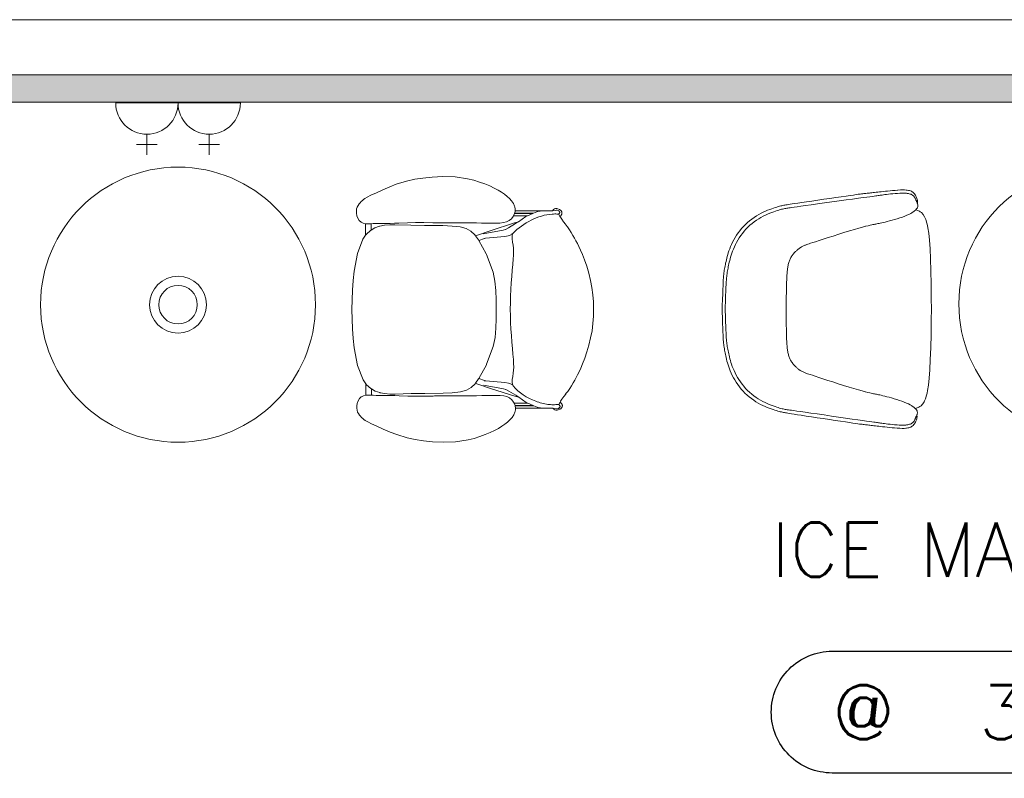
# Model space of a CAD drawing. Header units: millimetres. Extents: x -750 to 57307, y -2234 to 18901.
# Tile 31 of 102: x 10835 to 13565, y 16200 to 18302. Entities that reach past the tile are written whole.
import ezdxf
from ezdxf.enums import TextEntityAlignment as Align

# ---------------------------------------------------------------- set-up
doc = ezdxf.new("R2010")
doc.units = ezdxf.units.MM
doc.header["$MEASUREMENT"] = 0
doc.layers.add('GREY SCALE', color=9, linetype='Continuous', lineweight=0, true_color=0x808080)
doc.layers.add('GREYSCALE', color=9, linetype='Continuous', lineweight=0, true_color=0x808080)
doc.layers.add('PLUMBING-DW-TR-LVL-TAG', color=7, linetype='Continuous')
doc.styles.add('ROMANS-100', font='romans.shx')
doc.styles.get("Standard").update_dxf_attribs({"font": 'arial.ttf'})

# ---------------------------------------------------------------- blocks, each defined once
blk = doc.blocks.new('FLOOR PLAN')
at = {"layer": 'GREYSCALE', "ltscale": 0.25}
h = blk.add_hatch(color=256, dxfattribs=at)
h.dxf.hatch_style = 1
h.paths.add_polyline_path([(6935.6, 18149.4), (21163.6, 18149.4), (21163.6, 18073.2), (6935.6, 18073.2)])
at = {"layer": 'GREYSCALE', "ltscale": 0.2}
blk.add_line((21163.6, 18301.8), (1808.8, 18301.8), dxfattribs=at)
at = {"layer": 'GREYSCALE', "ltscale": 0.25}
for p, q in [((21163.6, 18149.4), (1806, 18149.4)), ((6935.6, 18149.4), (21163.6, 18149.4)), ((8543.7, 18149.4), (21163.6, 18149.4)), ((21163.6, 18073.2), (6935.6, 18073.2))]:
    blk.add_line(p, q, dxfattribs=at)
at = {"layer": 'GREYSCALE'}
for p, q in [((11101.5, 18071), (11274.3, 18071)), ((11274.3, 18071), (11447.1, 18071)), ((11187.9, 17984.6), (11187.9, 17927)), ((11360.7, 17984.6), (11360.7, 17927)), ((11159.1, 17955.8), (11216.7, 17955.8)), ((11331.9, 17955.8), (11389.5, 17955.8)), ((11907.9, 17854.8), (11879.3, 17845.6)), ((11930.8, 17859.8), (11907.9, 17854.8)), ((11953.2, 17863.1), (11930.8, 17859.8)), ((11978.4, 17865.6), (11953.2, 17863.1)), ((12008.8, 17867.4), (11978.4, 17865.6)), ((12042.5, 17866.4), (12008.8, 17867.4)), ((12077.1, 17861), (12042.5, 17866.4)), ((12093.9, 17856.9), (12077.1, 17861)), ((12109.8, 17852), (12093.9, 17856.9)), ((12124.6, 17846.7), (12109.8, 17852)), ((11842.1, 17830.5), (11824.2, 17822.4)), ((11861.1, 17838.5), (11842.1, 17830.5)), ((11879.3, 17845.6), (11861.1, 17838.5)), ((12138.2, 17841), (12124.6, 17846.7)), ((12150.5, 17835.1), (12138.2, 17841)), ((12161.5, 17829.3), (12150.5, 17835.1)), ((12171, 17823.7), (12161.5, 17829.3)), ((12179.4, 17818.1), (12171, 17823.7)), ((11782.2, 17797.7), (11779.1, 17794.5)), ((11785.3, 17800.5), (11782.2, 17797.7)), ((11788.3, 17803.2), (11785.3, 17800.5)), ((11792.5, 17806.2), (11788.3, 17803.2)), ((11799, 17810.1), (11792.5, 17806.2)), ((11809.1, 17815.4), (11799, 17810.1)), ((11824.2, 17822.4), (11809.1, 17815.4)), ((12186.8, 17812.3), (12179.4, 17818.1)), ((12193.4, 17805.9), (12186.8, 17812.3)), ((12193.4, 17805.9), (12199.1, 17799.5)), ((12204, 17792.4), (12199.1, 17799.5)), ((11769.5, 17777.6), (11768.6, 17771.9)), ((11768.6, 17771.9), (11768.8, 17765.6)), ((11771.2, 17782.7), (11769.5, 17777.6)), ((11773.6, 17787.3), (11771.2, 17782.7)), ((11773.6, 17787.3), (11776.2, 17791.1)), ((11776.2, 17791.1), (11779.1, 17794.5)), ((12204, 17792.4), (12207.3, 17784.7)), ((12207.3, 17784.7), (12207.6, 17782.9)), ((12208.5, 17776.8), (12207.6, 17782.9)), ((12207.6, 17766.1), (12208.5, 17772)), ((12208.6, 17776.6), (12208.5, 17776.8)), ((12208.5, 17772), (12208.9, 17774.6)), ((12284.5, 17772.1), (12208.5, 17772)), ((12208.6, 17776.6), (12208.9, 17774.6)), ((12268.6, 17769.6), (12259.4, 17765.5)), ((12271.7, 17770.5), (12268.6, 17769.6)), ((12284.5, 17772.1), (12271.7, 17770.5)), ((12286.5, 17772.4), (12284.5, 17772.1)), ((12289.5, 17772.4), (12286.5, 17772.4)), ((12289.5, 17772.4), (12301.1, 17772.4)), ((12303.9, 17772.4), (12301.1, 17772.4)), ((12311.7, 17772.2), (12303.9, 17772.4)), ((12311.7, 17772.2), (12312.2, 17772.2)), ((12320.4, 17773.4), (12312.2, 17772.2)), ((12312.2, 17772.2), (12312.9, 17773.1)), ((12315.5, 17775.4), (12312.9, 17773.1)), ((12317.9, 17777.4), (12315.5, 17775.4)), ((12320.8, 17778.5), (12317.9, 17777.4)), ((12320.4, 17773.4), (12322.9, 17774.2)), ((12324, 17778.5), (12320.8, 17778.5)), ((12322.9, 17774.2), (12325.6, 17774.2)), ((12326.9, 17777.4), (12324, 17778.5)), ((12325.6, 17774.2), (12328.1, 17773.4)), ((12326.9, 17777.4), (12331.7, 17775.7)), ((12328.1, 17773.4), (12330.1, 17771.9)), ((12330.1, 17771.9), (12331.3, 17770.1)), ((12331.7, 17775.7), (12335.6, 17773.2)), ((11768.8, 17765.6), (11770.3, 17758.7)), ((11770.3, 17758.7), (11773, 17751.8)), ((11773, 17751.8), (11776.8, 17745.6)), ((11776.8, 17745.6), (11781.6, 17740.8)), ((12176.4, 17739.5), (12184.9, 17741.5)), ((12184.9, 17741.5), (12192.4, 17744.9)), ((12192.4, 17744.9), (12198.8, 17750.1)), ((12198.8, 17750.1), (12203.8, 17756.8)), ((12203.8, 17756.8), (12204.4, 17758.2)), ((12204.4, 17758.2), (12207.1, 17764.5)), ((12243.3, 17758.3), (12204.4, 17758.2)), ((12206.9, 17738.8), (12218, 17742)), ((12207.1, 17764.5), (12207.2, 17764.8)), ((12207.2, 17764.8), (12207.4, 17765.4)), ((12207.2, 17764.8), (12258.2, 17764.9)), ((12207.4, 17765.4), (12207.6, 17766.1)), ((12259.4, 17765.5), (12207.4, 17765.4)), ((12218, 17742), (12210.1, 17736.6)), ((12238.6, 17756.1), (12218, 17742)), ((12243.3, 17758.3), (12238.6, 17756.1)), ((12258.2, 17764.9), (12243.3, 17758.3)), ((12259.4, 17765.5), (12258.2, 17764.9)), ((12329.5, 17762.9), (12329.3, 17763.2)), ((12329.5, 17762.9), (12330.1, 17763.4)), ((12331.1, 17760.2), (12329.5, 17762.9)), ((12330.3, 17763.6), (12330.1, 17763.4)), ((12331.4, 17765.4), (12330.3, 17763.6)), ((12332.9, 17756.9), (12331.1, 17760.2)), ((12335.6, 17758.6), (12332.9, 17756.9)), ((12334.1, 17754.8), (12332.9, 17756.9)), ((12337.9, 17748.6), (12334.1, 17754.8)), ((12342.7, 17742.1), (12337.9, 17748.6)), ((12348.1, 17735), (12342.7, 17742.1)), ((11781.6, 17740.8), (11781.9, 17740.6)), ((11781.9, 17740.6), (11787.5, 17737.7)), ((11787.5, 17737.7), (11793.8, 17736.4)), ((11793.8, 17736.4), (11794.2, 17736.4)), ((11794.2, 17736.4), (11794.2, 17736.8)), ((11794.2, 17736.4), (11800.5, 17736.1)), ((11794.2, 17736.4), (11794.3, 17704.3)), ((11807.8, 17717.6), (11796.5, 17707.4)), ((11800.5, 17736.1), (11809.7, 17736.4)), ((11809.7, 17718.7), (11807.8, 17717.6)), ((11809.7, 17736.4), (11809.7, 17736.8)), ((11814.8, 17736.6), (11809.7, 17736.4)), ((11809.7, 17718.7), (11809.7, 17736.4)), ((11820.2, 17724.7), (11809.7, 17718.7)), ((11822.4, 17736.8), (11814.8, 17736.6)), ((11820.2, 17724.7), (11833.2, 17729.2)), ((11822.5, 17736.8), (11822.4, 17736.8)), ((11830.8, 17736.9), (11822.5, 17736.8)), ((11840.2, 17737.1), (11830.8, 17736.9)), ((11833.2, 17729.2), (11833.4, 17729.3)), ((11833.4, 17729.3), (11847, 17732)), ((11850.9, 17737.2), (11840.2, 17737.1)), ((11847, 17732), (11861.1, 17733.1)), ((11862.5, 17737.4), (11850.9, 17737.2)), ((11861.1, 17733.1), (11861.2, 17733.1)), ((11861.2, 17733.1), (11875.5, 17733.2)), ((11874.6, 17737.6), (11862.5, 17737.4)), ((11886.7, 17738), (11874.6, 17737.6)), ((11919.8, 17732.2), (11875.5, 17733.2)), ((11910, 17739.1), (11886.7, 17738)), ((11910, 17739.1), (11932.7, 17739.8)), ((11957.8, 17731.6), (11919.8, 17732.2)), ((11932.7, 17739.8), (11955.7, 17739.5)), ((11955.7, 17739.5), (11980.7, 17739)), ((12008.3, 17731.2), (11957.8, 17731.6)), ((11980.7, 17739), (11984.6, 17739)), ((11980.7, 17739), (11984.6, 17739)), ((11984.6, 17739), (12009.1, 17738.7)), ((12008.3, 17731.2), (12033.8, 17730)), ((12009.1, 17738.7), (12039.6, 17738.6)), ((12033.8, 17730), (12056.2, 17727.4)), ((12039.6, 17738.6), (12070.8, 17738.7)), ((12056.2, 17727.4), (12073.2, 17722.8)), ((12070.8, 17738.7), (12086.2, 17738.7)), ((12073.2, 17722.8), (12086.2, 17715.7)), ((12086.2, 17738.7), (12101.3, 17738.6)), ((12086.2, 17715.7), (12097, 17705.5)), ((12101.3, 17738.6), (12115.9, 17738.3)), ((12139.8, 17717), (12101.5, 17704.1)), ((12115.9, 17738.3), (12130, 17738.1)), ((12120.4, 17708.5), (12176, 17718.9)), ((12130, 17738.1), (12143.2, 17737.9)), ((12139.8, 17717), (12206.9, 17738.8)), ((12143.2, 17737.9), (12155.3, 17737.9)), ((12155.3, 17737.9), (12166.3, 17738.3)), ((12166.3, 17738.3), (12176.4, 17739.5)), ((12176, 17718.9), (12181.9, 17720.5)), ((12181.6, 17720.4), (12181.9, 17720.5)), ((12181.9, 17720.5), (12190.5, 17724.8)), ((12210.1, 17736.6), (12190.5, 17724.8)), ((12349.7, 17732.9), (12348, 17735.1)), ((12349.7, 17732.9), (12348.1, 17735)), ((12353.8, 17727.5), (12349.7, 17732.9)), ((12359.5, 17719.6), (12353.8, 17727.5)), ((12364.5, 17711.9), (12359.5, 17719.6)), ((11786.6, 17693.5), (11771.6, 17654)), ((11794.3, 17704.3), (11786.6, 17693.5)), ((11796.5, 17707.4), (11794.3, 17704.3)), ((12097, 17705.5), (12098.7, 17703.1)), ((12098.7, 17703.1), (12101.5, 17704.1)), ((12098.7, 17703.1), (12107, 17691.8)), ((12107, 17691.8), (12108.1, 17689.8)), ((12108.1, 17689.8), (12123.6, 17695.1)), ((12108.1, 17689.8), (12128.6, 17652.9)), ((12122.8, 17695.8), (12123, 17695.8)), ((12123, 17695.8), (12126.4, 17696.1)), ((12126.6, 17696.1), (12123.6, 17695.1)), ((12123.6, 17695.1), (12126.4, 17696.1)), ((12126.4, 17696.1), (12126.6, 17696.1)), ((12126.6, 17696.1), (12179.8, 17700.8)), ((12179.8, 17700.8), (12189.3, 17702.8)), ((12193, 17703.9), (12189.3, 17702.8)), ((12193, 17703.9), (12201.6, 17708)), ((12200.2, 17703.2), (12201.6, 17708)), ((12200.2, 17694.4), (12200.2, 17703.2)), ((12201.5, 17685.6), (12200.2, 17694.4)), ((12201.6, 17708), (12202, 17709.2)), ((12369, 17704.2), (12364.5, 17711.9)), ((12373.3, 17696.5), (12369, 17704.2)), ((12377.4, 17689), (12373.3, 17696.5)), ((12381.5, 17681.5), (12377.4, 17689)), ((12203.1, 17676.9), (12201.5, 17685.6)), ((12204.1, 17668.4), (12203.1, 17676.9)), ((12204.4, 17659.6), (12204.1, 17668.4)), ((12204.1, 17649.6), (12204.4, 17659.6)), ((12385.7, 17673.2), (12381.5, 17681.5)), ((12390.3, 17663.4), (12385.7, 17673.2)), ((12395.4, 17651.3), (12390.3, 17663.4)), ((11771.6, 17654), (11762.3, 17604.8)), ((12128.6, 17652.9), (12129.2, 17651.3)), ((12129.2, 17651.3), (12147.9, 17602.4)), ((12202.3, 17624.1), (12203.4, 17638.2)), ((12203.4, 17638.2), (12204.1, 17649.6)), ((12401.2, 17636.1), (12395.4, 17651.3)), ((12407.2, 17618.5), (12401.2, 17636.1)), ((12199.4, 17590.5), (12200.9, 17607.8)), ((12200.9, 17607.8), (12202.3, 17623.8)), ((12202.3, 17623.8), (12202.3, 17624.1)), ((12412.9, 17599.3), (12407.2, 17618.5)), ((11759.5, 17578.8), (11757.7, 17552.3)), ((11762.3, 17604.8), (11759.5, 17578.8)), ((12152.8, 17577.4), (12147.9, 17602.4)), ((12198, 17572.4), (12199.4, 17590.5)), ((12417.9, 17579.4), (12412.9, 17599.3)), ((12421.6, 17559.5), (12417.9, 17579.4)), ((11757.7, 17552.3), (11756.7, 17525.5)), ((12155.4, 17551.8), (12152.8, 17577.4)), ((12156.3, 17525.7), (12155.4, 17551.8)), ((12196.2, 17536), (12196.9, 17554.3)), ((12196.9, 17554.3), (12198, 17572.4)), ((12424.3, 17539.6), (12421.6, 17559.5)), ((11756.7, 17525.5), (11756.5, 17498.6)), ((12156.4, 17499.3), (12156.3, 17525.7)), ((12195.6, 17517.5), (12196.2, 17536)), ((12425.9, 17519.7), (12424.3, 17539.6)), ((11756.5, 17498.6), (11756.8, 17471.7)), ((12156.4, 17473), (12156.4, 17499.3)), ((12195.4, 17499.4), (12195.6, 17517.5)), ((12195.6, 17481.3), (12195.4, 17499.4)), ((12426.4, 17499.8), (12425.9, 17519.7)), ((12425.9, 17479.9), (12426.4, 17499.8)), ((11756.8, 17471.7), (11757.9, 17444.9)), ((12155.5, 17446.9), (12156.4, 17473)), ((12195.6, 17481.3), (12196.3, 17462.7)), ((12424.4, 17460), (12425.9, 17479.9)), ((11757.9, 17444.9), (11759.8, 17418.5)), ((12153.1, 17421.2), (12155.5, 17446.9)), ((12197.1, 17444.5), (12196.3, 17462.7)), ((12198.3, 17426.3), (12197.1, 17444.5)), ((12421.9, 17440), (12424.4, 17460)), ((11759.8, 17418.5), (11762.7, 17392.5)), ((12148.3, 17396.2), (12153.1, 17421.2)), ((12199.7, 17408.3), (12198.3, 17426.3)), ((12413.2, 17400.2), (12418.1, 17420.1)), ((12418.1, 17420.1), (12421.9, 17440)), ((11762.7, 17392.5), (11772.1, 17343.3)), ((12129.7, 17347.2), (12148.3, 17396.2)), ((12201.2, 17391), (12199.7, 17408.3)), ((12202.7, 17375), (12201.2, 17391)), ((12407.6, 17381), (12413.2, 17400.2)), ((12202.7, 17374.7), (12202.7, 17375)), ((12203.9, 17360.6), (12202.7, 17374.7)), ((12203.9, 17360.6), (12204.7, 17349.2)), ((12396, 17348.1), (12401.7, 17363.4)), ((12401.7, 17363.4), (12407.6, 17381)), ((11772.1, 17343.3), (11787.2, 17303.9)), ((12129.1, 17345.6), (12108.1, 17307.5)), ((12129.7, 17347.2), (12129.1, 17345.6)), ((12204.6, 17330.3), (12204.9, 17339.2)), ((12204.9, 17339.2), (12204.7, 17349.2)), ((12386.3, 17326.2), (12390.9, 17336)), ((12390.9, 17336), (12396, 17348.1)), ((12107.7, 17306.7), (12098.7, 17294.3)), ((12108.1, 17307.5), (12107.7, 17306.7)), ((12124.3, 17302), (12108.1, 17307.5)), ((12200.8, 17304.4), (12202.1, 17313.2)), ((12202.1, 17313.2), (12203.7, 17321.9)), ((12203.7, 17321.9), (12204.6, 17330.3)), ((12374, 17302.9), (12378, 17310.4)), ((12378, 17310.4), (12382.1, 17318)), ((12382.1, 17318), (12386.3, 17326.2)), ((11787.2, 17303.9), (11795, 17293.1)), ((11795, 17293.1), (11797.2, 17290)), ((11795, 17261), (11795, 17293.1)), ((11797.2, 17290), (11808.6, 17279.9)), ((11808.6, 17279.9), (11810.5, 17278.8)), ((11810.5, 17261), (11810.5, 17278.8)), ((11810.5, 17278.8), (11821, 17272.8)), ((12087, 17282.7), (12074, 17275.5)), ((12097.7, 17292.9), (12087, 17282.7)), ((12098.7, 17294.3), (12097.7, 17292.9)), ((12098.7, 17294.3), (12102.2, 17293)), ((12140.6, 17280.2), (12102.2, 17293)), ((12176.8, 17278.5), (12121.1, 17288.7)), ((12123.4, 17301.4), (12123.7, 17301.4)), ((12127.1, 17301.1), (12123.7, 17301.4)), ((12124.3, 17302), (12127.3, 17301.1)), ((12127.1, 17301.1), (12124.3, 17302)), ((12127.3, 17301.1), (12127.1, 17301.1)), ((12180.5, 17296.6), (12127.3, 17301.1)), ((12207.7, 17258.6), (12140.6, 17280.2)), ((12182.7, 17276.8), (12176.8, 17278.5)), ((12190, 17294.6), (12180.5, 17296.6)), ((12190, 17294.6), (12193.7, 17293.5)), ((12202.8, 17289.3), (12193.7, 17293.5)), ((12200.9, 17295.6), (12200.8, 17304.4)), ((12202.8, 17289.3), (12200.9, 17295.6)), ((12202.8, 17289.3), (12202.8, 17289.2)), ((12203.4, 17287.3), (12202.8, 17289.2)), ((12354.6, 17271.8), (12360.2, 17279.7)), ((12360.2, 17279.7), (12365.2, 17287.5)), ((12365.2, 17287.5), (12369.8, 17295.2)), ((12369.8, 17295.2), (12374, 17302.9)), ((11777.7, 17251.7), (11773.9, 17245.5)), ((11782.4, 17256.5), (11777.7, 17251.7)), ((11782.8, 17256.8), (11782.4, 17256.5)), ((11788.4, 17259.6), (11782.8, 17256.8)), ((11794.6, 17260.9), (11788.4, 17259.6)), ((11795, 17261), (11794.6, 17260.9)), ((11801.4, 17261.3), (11795, 17261)), ((11801.4, 17261.3), (11810.5, 17261)), ((11810.5, 17261), (11815.6, 17260.9)), ((11815.6, 17260.9), (11823.2, 17260.7)), ((11821, 17272.8), (11834, 17268.3)), ((11823.2, 17260.7), (11823.3, 17260.7)), ((11823.3, 17260.7), (11831.6, 17260.6)), ((11831.6, 17260.6), (11841, 17260.5)), ((11834.2, 17268.2), (11834, 17268.3)), ((11834.2, 17268.2), (11847.8, 17265.6)), ((11841, 17260.5), (11851.7, 17260.4)), ((11861.9, 17264.5), (11847.8, 17265.6)), ((11851.7, 17260.4), (11863.3, 17260.2)), ((11862, 17264.5), (11861.9, 17264.5)), ((11876.3, 17264.4), (11862, 17264.5)), ((11863.3, 17260.2), (11875.4, 17260.1)), ((11875.4, 17260.1), (11887.6, 17259.7)), ((11876.3, 17264.4), (11920.6, 17265.6)), ((11887.6, 17259.7), (11910.9, 17258.7)), ((11910.9, 17258.7), (11933.5, 17258.1)), ((11920.6, 17265.6), (11958.6, 17266.3)), ((11956.5, 17258.4), (11933.5, 17258.1)), ((11981.5, 17259), (11956.5, 17258.4)), ((12009.1, 17266.9), (11958.6, 17266.3)), ((11985.4, 17259.1), (11981.5, 17259)), ((11985.4, 17259.1), (11981.5, 17259)), ((12009.9, 17259.4), (11985.4, 17259.1)), ((12034.6, 17268.2), (12009.1, 17266.9)), ((12040.4, 17259.6), (12009.9, 17259.4)), ((12057, 17270.9), (12034.6, 17268.2)), ((12071.6, 17259.6), (12040.4, 17259.6)), ((12074, 17275.5), (12057, 17270.9)), ((12087, 17259.7), (12071.6, 17259.6)), ((12102.1, 17259.8), (12087, 17259.7)), ((12116.8, 17260.1), (12102.1, 17259.8)), ((12130.8, 17260.5), (12116.8, 17260.1)), ((12144, 17260.7), (12130.8, 17260.5)), ((12156.2, 17260.7), (12144, 17260.7)), ((12167.1, 17260.3), (12156.2, 17260.7)), ((12167.1, 17260.3), (12177.2, 17259.2)), ((12185.8, 17257.3), (12177.2, 17259.2)), ((12182.7, 17276.8), (12182.3, 17277)), ((12191.3, 17272.6), (12182.7, 17276.8)), ((12193.3, 17253.9), (12185.8, 17257.3)), ((12191.3, 17272.6), (12210.9, 17260.9)), ((12199.7, 17248.6), (12193.3, 17253.9)), ((12218.9, 17255.5), (12207.7, 17258.6)), ((12210.9, 17260.9), (12218.9, 17255.5)), ((12218.9, 17255.5), (12239.4, 17241.4)), ((12334.9, 17244.5), (12338.7, 17250.6)), ((12338.7, 17250.6), (12343.5, 17257.2)), ((12343.5, 17257.2), (12348.9, 17264.3)), ((12348.8, 17264.2), (12350.5, 17266.4)), ((12348.9, 17264.3), (12350.5, 17266.4)), ((12350.5, 17266.4), (12354.6, 17271.8)), ((11769.7, 17231.7), (11769.6, 17225.4)), ((11769.6, 17225.4), (11770.5, 17219.7)), ((11771.2, 17238.6), (11769.7, 17231.7)), ((11773.9, 17245.5), (11771.2, 17238.6)), ((12204.7, 17242), (12199.7, 17248.6)), ((12205.9, 17239.2), (12204.7, 17242)), ((12244.2, 17239.3), (12205.9, 17239.2)), ((12208, 17234.3), (12205.9, 17239.2)), ((12208.5, 17232.7), (12208, 17234.3)), ((12259.1, 17232.7), (12208.5, 17232.6)), ((12208.5, 17232.6), (12208.5, 17232.7)), ((12208.6, 17232.1), (12208.5, 17232.6)), ((12208.6, 17232.1), (12260.3, 17232.2)), ((12209.6, 17225.5), (12208.6, 17232.1)), ((12209.8, 17224.3), (12209.5, 17222.2)), ((12209.6, 17225.5), (12285.5, 17225.6)), ((12209.8, 17224.3), (12209.6, 17225.5)), ((12239.4, 17241.4), (12244.2, 17239.3)), ((12244.2, 17239.3), (12259.1, 17232.7)), ((12259.1, 17232.7), (12260.3, 17232.2)), ((12260.3, 17232.2), (12269.5, 17228.1)), ((12269.5, 17228.1), (12272.6, 17227.2)), ((12272.6, 17227.2), (12285.5, 17225.6)), ((12285.5, 17225.6), (12287.4, 17225.4)), ((12287.4, 17225.4), (12290.5, 17225.4)), ((12290.5, 17225.4), (12302.1, 17225.4)), ((12299.9, 17235.7), (12299.9, 17235.6)), ((12302.1, 17225.4), (12304.9, 17225.4)), ((12304.9, 17225.4), (12312.7, 17225.6)), ((12312.7, 17225.6), (12313.2, 17225.6)), ((12313.8, 17224.7), (12313.2, 17225.6)), ((12323.9, 17223.7), (12313.2, 17225.6)), ((12313.8, 17224.7), (12316.5, 17222.5)), ((12326.5, 17223.7), (12323.9, 17223.7)), ((12329, 17224.5), (12326.5, 17223.7)), ((12331, 17226), (12329, 17224.5)), ((12329.9, 17235.4), (12329.8, 17235.4)), ((12329.9, 17235.4), (12332, 17239)), ((12331, 17234.5), (12329.9, 17235.4)), ((12331, 17234.5), (12331.2, 17234.3)), ((12332.6, 17228.3), (12331, 17226)), ((12331.2, 17234.3), (12332.9, 17231.7)), ((12332, 17239), (12333.2, 17241.4)), ((12332.6, 17228.3), (12332.9, 17228.8)), ((12333.2, 17231.3), (12332.9, 17231.7)), ((12333.2, 17229.3), (12332.9, 17228.8)), ((12333.2, 17241.4), (12334.9, 17244.5)), ((12333.4, 17230.8), (12333.2, 17231.3)), ((12333.2, 17229.3), (12333.4, 17229.7)), ((12333.4, 17230.3), (12333.4, 17230.8)), ((12333.4, 17229.7), (12333.4, 17230.3)), ((11770.5, 17219.7), (11772.2, 17214.6)), ((11774.6, 17210.1), (11772.2, 17214.6)), ((11777.2, 17206.2), (11774.6, 17210.1)), ((11780.1, 17202.8), (11777.2, 17206.2)), ((11783.3, 17199.7), (11780.1, 17202.8)), ((11783.3, 17199.7), (11786.4, 17196.9)), ((11786.4, 17196.9), (11789.4, 17194.2)), ((12194.4, 17192.8), (12200.2, 17199.3)), ((12200.2, 17199.3), (12205, 17206.4)), ((12208.3, 17214.1), (12205, 17206.4)), ((12208.6, 17215.9), (12208.3, 17214.1)), ((12208.6, 17215.9), (12209.5, 17222)), ((12209.5, 17222.2), (12209.5, 17222)), ((12316.5, 17222.5), (12318.9, 17220.5)), ((12318.9, 17220.5), (12321.8, 17219.4)), ((12321.8, 17219.4), (12324.9, 17219.4)), ((12324.9, 17219.4), (12327.9, 17220.5)), ((12332.6, 17222.2), (12327.9, 17220.5)), ((11789.4, 17194.2), (11793.5, 17191.2)), ((11793.5, 17191.2), (11800.1, 17187.3)), ((11800.1, 17187.3), (11810.2, 17182.1)), ((11810.2, 17182.1), (11825.3, 17175)), ((11825.3, 17175), (11843.3, 17167.1)), ((12151.7, 17163.5), (12162.6, 17169.4)), ((12162.6, 17169.4), (12172.2, 17175)), ((12172.2, 17175), (12180.5, 17180.6)), ((12180.5, 17180.6), (12187.9, 17186.5)), ((12187.9, 17186.5), (12194.4, 17192.8)), ((11843.3, 17167.1), (11862.3, 17159.1)), ((11862.3, 17159.1), (11880.5, 17152.1)), ((11880.5, 17152.1), (11909.1, 17142.9)), ((11909.1, 17142.9), (11932.1, 17138)), ((12078.4, 17137.4), (12095.1, 17141.5)), ((12095.1, 17141.5), (12111, 17146.4)), ((12111, 17146.4), (12125.8, 17151.9)), ((12125.8, 17151.9), (12139.4, 17157.6)), ((12139.4, 17157.6), (12151.7, 17163.5)), ((11932.1, 17138), (11954.4, 17134.8)), ((11954.4, 17134.8), (11979.6, 17132.4)), ((11979.6, 17132.4), (12010, 17130.8)), ((12010, 17130.8), (12043.8, 17131.8)), ((12043.8, 17131.8), (12078.4, 17137.4))]:
    blk.add_line(p, q, dxfattribs=at)
for points in [[(13322.1, 17205.9), (13322.5, 17204.8), (13322.9, 17203.3), (13323.1, 17201.2), (13322.8, 17198.6), (13322.2, 17195.8), (13321.3, 17192.8), (13320, 17189.7), (13318.5, 17186.6), (13316.8, 17183.7), (13315.9, 17182.3), (13314, 17179.7), (13312, 17177.4), (13309.8, 17175.6), (13307.8, 17174.4), (13305.6, 17173), (13303.2, 17172), (13300.2, 17171.1), (13297.7, 17170.5), (13293.9, 17169.9), (13291.5, 17169.7), (13286.8, 17169.4), (13281.4, 17169.3), (13275.2, 17169.5), (13268.5, 17169.9), (13267.4, 17170), (13260.6, 17170.5), (13253.6, 17171.2), (13246.6, 17171.9), (13239.8, 17172.6), (13233.5, 17173.3), (13227.6, 17174), (13222.1, 17174.6), (13217, 17175.2), (13212.2, 17175.7), (13207.7, 17176.2), (13203.6, 17176.7), (13199.6, 17177.2), (13195.9, 17177.6), (13192.5, 17178), (13189.2, 17178.4), (13186, 17178.7), (13182.9, 17179.1), (13179.8, 17179.4), (13176.8, 17179.7), (13173.8, 17180.1), (13170.7, 17180.5), (13167.3, 17180.9), (13163.3, 17181.4), (13158.4, 17182.1), (13152.4, 17182.9), (13144.9, 17184), (13135.7, 17185.3), (13124.5, 17187), (13111.1, 17189), (13096, 17191.2), (13079.8, 17193.7), (13063.1, 17196.2), (13046.3, 17198.8), (13030.2, 17201.2), (13015.3, 17203.5), (13002.1, 17205.5), (12991.2, 17207.2), (12982.3, 17208.6), (12975.2, 17209.7), (12969.5, 17210.6), (12965, 17211.3), (12961.3, 17211.9), (12958.2, 17212.5), (12955.4, 17213), (12952.6, 17213.5), (12949.8, 17214.1), (12946.9, 17214.7), (12943.7, 17215.4), (12940.4, 17216.2), (12936.8, 17217.2), (12932.9, 17218.4), (12928.6, 17219.7), (12923.8, 17221.2), (12918.7, 17223), (12913.2, 17225), (12907.5, 17227.3), (12901.5, 17229.8), (12895.4, 17232.7), (12889.1, 17235.9), (12882.8, 17239.3), (12876.4, 17243.2), (12870.1, 17247.4), (12863.9, 17251.8), (12857.7, 17256.6), (12851.8, 17261.7), (12846, 17267), (12840.5, 17272.6), (12835.2, 17278.4), (12830.3, 17284.5), (12825.8, 17290.7), (12821.5, 17297), (12817.6, 17303.4), (12814.1, 17309.8), (12810.8, 17316.2), (12807.8, 17322.5), (12805.2, 17328.6), (12802.9, 17334.4), (12800.8, 17340.1), (12799, 17345.6), (12797.5, 17350.9), (12796.1, 17355.9), (12794.9, 17360.8), (12793.8, 17365.5), (12792.8, 17370), (12791.8, 17374.3), (12791, 17378.4), (12790.2, 17382.4), (12789.5, 17386.3), (12788.8, 17390.1), (12788.2, 17394), (12787.6, 17397.8), (12787.1, 17401.7), (12786.7, 17405.6), (12786.3, 17409.9), (12785.9, 17414.8), (12785.5, 17420.8), (12785.2, 17427.9), (12784.8, 17436.6), (12784.3, 17447.2), (12783.9, 17459.8), (12783.4, 17474.9), (12782.8, 17492.2), (12782.6, 17500.9), (12782.9, 17509.6), (12783.5, 17526.8), (12784.1, 17541.9), (12784.6, 17554.6), (12785.1, 17565.1), (12785.5, 17573.8), (12785.9, 17581), (12786.3, 17586.9), (12786.7, 17591.8), (12787.1, 17596.1), (12787.6, 17600.1), (12788.1, 17603.9), (12788.7, 17607.8), (12789.3, 17611.6), (12790, 17615.4), (12790.8, 17619.3), (12791.6, 17623.3), (12792.4, 17627.4), (12793.4, 17631.7), (12794.4, 17636.2), (12795.5, 17640.9), (12796.8, 17645.7), (12798.2, 17650.8), (12799.8, 17656.1), (12801.6, 17661.5), (12803.7, 17667.2), (12806, 17673.1), (12808.7, 17679.2), (12811.7, 17685.4), (12815, 17691.8), (12818.6, 17698.1), (12822.5, 17704.5), (12826.8, 17710.8), (12831.4, 17717), (12836.3, 17723.1), (12841.5, 17728.9), (12847.1, 17734.4), (12852.9, 17739.7), (12858.9, 17744.8), (12865, 17749.5), (12871.3, 17754), (12877.6, 17758.1), (12884, 17761.9), (12890.4, 17765.4), (12896.6, 17768.5), (12902.8, 17771.3), (12908.8, 17773.9), (12914.5, 17776.1), (12920, 17778.1), (12925.1, 17779.9), (12929.9, 17781.4), (12934.2, 17782.7), (12938.1, 17783.8), (12941.8, 17784.7), (12945.1, 17785.6), (12948.2, 17786.3), (12951.2, 17786.9), (12954, 17787.4), (12956.8, 17787.9), (12959.6, 17788.4), (12962.7, 17789), (12966.3, 17789.6), (12970.9, 17790.3), (12976.5, 17791.1), (12983.7, 17792.2), (12992.6, 17793.5), (13003.5, 17795.2), (13016.7, 17797.1), (13031.6, 17799.3), (13047.8, 17801.7), (13064.5, 17804.2), (13081.3, 17806.6), (13097.5, 17809), (13112.6, 17811.2), (13126, 17813.2), (13137.2, 17814.8), (13146.4, 17816), (13153.9, 17817.1), (13159.9, 17817.9), (13164.8, 17818.5), (13168.8, 17819), (13172.2, 17819.4), (13175.3, 17819.8), (13178.4, 17820.1), (13181.4, 17820.5), (13184.4, 17820.8), (13187.5, 17821.1), (13190.7, 17821.5), (13194, 17821.8), (13197.5, 17822.2), (13201.2, 17822.6), (13205.1, 17823), (13209.3, 17823.5), (13213.8, 17824), (13218.5, 17824.5), (13223.7, 17825), (13229.2, 17825.6), (13235.1, 17826.3), (13241.4, 17826.9), (13248.1, 17827.6), (13255.1, 17828.3), (13262.1, 17828.9), (13269, 17829.4), (13270.1, 17829.5), (13276.8, 17829.9), (13282.9, 17830.1), (13288.4, 17830), (13293, 17829.7), (13295.4, 17829.5), (13299.3, 17828.8), (13301.8, 17828.2), (13304.7, 17827.2), (13307.1, 17826.3), (13309.4, 17824.9), (13311.4, 17823.7), (13313.5, 17821.9), (13315.5, 17819.6), (13317.4, 17816.9), (13318.3, 17815.5), (13320, 17812.6), (13321.5, 17809.5), (13322.7, 17806.4), (13323.7, 17803.4), (13324.3, 17800.5), (13324.5, 17798), (13324.3, 17795.9), (13323.9, 17794.3), (13323.5, 17793.3)], [(12331.4, 17765.4), (12331.6, 17765.6), (12331.8, 17765.9), (12331.9, 17766.1), (12332, 17766.2), (12332.1, 17766.3), (12332.2, 17766.4), (12332.2, 17766.5), (12332.2, 17766.6), (12332.3, 17766.7), (12332.3, 17766.7), (12332.3, 17766.8), (12332.3, 17766.9), (12332.4, 17766.9), (12332.4, 17767), (12332.4, 17767.1), (12332.4, 17767.1), (12332.4, 17767.2), (12332.4, 17767.2), (12332.4, 17767.3), (12332.4, 17767.4), (12332.5, 17767.4), (12332.5, 17767.5), (12332.5, 17767.6), (12332.5, 17767.6), (12332.5, 17767.7), (12332.5, 17767.8), (12332.5, 17767.8), (12332.4, 17767.9), (12332.4, 17768), (12332.4, 17768), (12332.4, 17768.1), (12332.4, 17768.2), (12332.4, 17768.2), (12332.4, 17768.3), (12332.4, 17768.3), (12332.3, 17768.4), (12332.3, 17768.5), (12332.3, 17768.5), (12332.3, 17768.6), (12332.2, 17768.7), (12332.2, 17768.7), (12332.1, 17768.8), (12332.1, 17768.9), (12332, 17769.1), (12331.9, 17769.2), (12331.7, 17769.5), (12331.6, 17769.7), (12331.3, 17770.1)], [(12335.6, 17773.2), (12336.5, 17772), (12337.2, 17770.9), (12337.7, 17769.9), (12338.1, 17769), (12338.4, 17768.2), (12338.5, 17767.4), (12338.6, 17766.6), (12338.6, 17765.9), (12338.6, 17765.2), (12338.5, 17764.4), (12338.4, 17763.7), (12338.1, 17762.8), (12337.7, 17761.9), (12337.2, 17760.9), (12336.5, 17759.8), (12335.6, 17758.6)], [(13319.2, 17774.7), (13322.1, 17774.1), (13322.5, 17774), (13329.5, 17771.2), (13331.7, 17769.7), (13335.2, 17767.2), (13339.5, 17762.3), (13339.9, 17761.9), (13343.8, 17755.9), (13344.7, 17753.8), (13347.5, 17747.8), (13350.5, 17738.1), (13351.9, 17731.9), (13353.3, 17725.3), (13355.6, 17709.8), (13357.5, 17690.7), (13359.1, 17667.3), (13360.4, 17639.3), (13361.4, 17606.1), (13362, 17569), (13362.5, 17529.2), (13362.7, 17499.5), (13362.4, 17469.8), (13361.7, 17430), (13360.8, 17392.9), (13359.7, 17359.7), (13358.3, 17331.7), (13356.6, 17308.4), (13354.6, 17289.2), (13352.2, 17273.8), (13350.8, 17267.2), (13349.4, 17261), (13346.3, 17251.2), (13343.5, 17245.3), (13342.5, 17243.2), (13338.6, 17237.2), (13338.3, 17236.8), (13333.9, 17231.9), (13330.4, 17229.5), (13328.2, 17227.9), (13321.2, 17225.2), (13320.8, 17225.1), (13317.9, 17224.5)], [(12333.2, 17241.4), (12334.4, 17240.6), (12335.4, 17239.9), (12336.2, 17239.2), (12336.9, 17238.5), (12337.4, 17237.9), (12337.9, 17237.2), (12338.3, 17236.6), (12338.6, 17236.1), (12338.9, 17235.5), (12339.1, 17235), (12339.3, 17234.5), (12339.5, 17234), (12339.6, 17233.5), (12339.7, 17233), (12339.7, 17232.5), (12339.7, 17232), (12339.7, 17231.5), (12339.7, 17231), (12339.6, 17230.5), (12339.5, 17230), (12339.3, 17229.5), (12339.1, 17229), (12338.9, 17228.5), (12338.6, 17227.9), (12338.3, 17227.4), (12337.9, 17226.8), (12337.4, 17226.1), (12336.8, 17225.4), (12336, 17224.7), (12335.1, 17223.9), (12334, 17223.1), (12332.6, 17222.2)]]:
    blk.add_lwpolyline(points, dxfattribs=at)
blk.add_lwpolyline([(13282.9, 17821.1), (13281.2, 17821.1), (13275.3, 17820.9), (13268.9, 17820.5), (13262.3, 17820), (13255.8, 17819.4), (13249.5, 17818.8), (13243.7, 17818.1), (13238.6, 17817.6), (13234.1, 17817), (13230.2, 17816.5), (13226.7, 17816), (13223.5, 17815.6), (13220.5, 17815.2), (13217.6, 17814.8), (13214.8, 17814.4), (13211.9, 17814), (13208.5, 17813.6), (13204.4, 17813), (13199.2, 17812.3), (13192.5, 17811.4), (13184, 17810.3), (13173.4, 17808.8), (13160.3, 17807), (13144.4, 17804.8), (13126.4, 17802.3), (13107, 17799.6), (13086.9, 17796.8), (13066.8, 17794), (13047.4, 17791.3), (13029.6, 17788.8), (13013.8, 17786.6), (13001, 17784.9), (12990.7, 17783.5), (12982.6, 17782.3), (12976.2, 17781.5), (12971.3, 17780.8), (12967.5, 17780.3), (12964.4, 17779.8), (12961.7, 17779.4), (12958.9, 17778.9), (12956.2, 17778.4), (12953.3, 17777.8), (12950.2, 17777.1), (12946.9, 17776.4), (12943.4, 17775.4), (12939.5, 17774.3), (12935.3, 17773), (12930.6, 17771.5), (12925.6, 17769.8), (12920.2, 17767.8), (12914.6, 17765.6), (12908.7, 17763.1), (12902.7, 17760.3), (12896.5, 17757.3), (12890.3, 17753.8), (12884.1, 17750.1), (12877.9, 17746), (12871.7, 17741.6), (12865.7, 17736.9), (12859.8, 17732), (12854.1, 17726.7), (12848.7, 17721.2), (12843.5, 17715.5), (12838.7, 17709.6), (12834.2, 17703.4), (12830, 17697.2), (12826.2, 17690.9), (12822.6, 17684.6), (12819.4, 17678.4), (12816.5, 17672.2), (12813.9, 17666.2), (12811.6, 17660.4), (12809.5, 17654.8), (12807.7, 17649.4), (12806.2, 17644.2), (12804.8, 17639.2), (12803.6, 17634.4), (12802.5, 17629.8), (12801.5, 17625.4), (12800.6, 17621.2), (12799.7, 17617.1), (12798.9, 17613.2), (12798.2, 17609.3), (12797.5, 17605.5), (12796.9, 17601.8), (12796.3, 17598), (12795.8, 17594.2), (12795.4, 17590.3), (12794.9, 17586.1), (12794.5, 17581.2), (12794.1, 17575.4), (12793.7, 17568.3), (12793.3, 17559.7), (12792.9, 17549.4), (12792.4, 17536.9), (12791.8, 17522), (12791.2, 17505), (12791, 17500.9), (12791.1, 17496.7), (12791.7, 17479.7), (12792.2, 17464.8), (12792.6, 17452.3), (12793, 17442), (12793.4, 17433.4), (12793.8, 17426.3), (12794.2, 17420.5), (12794.5, 17415.6), (12794.9, 17411.4), (12795.4, 17407.5), (12795.9, 17403.7), (12796.4, 17399.9), (12797, 17396.1), (12797.7, 17392.3), (12798.4, 17388.5), (12799.1, 17384.6), (12800, 17380.5), (12800.9, 17376.3), (12801.9, 17371.8), (12802.9, 17367.2), (12804.1, 17362.4), (12805.5, 17357.4), (12807, 17352.2), (12808.8, 17346.8), (12810.8, 17341.2), (12813.1, 17335.4), (12815.7, 17329.4), (12818.6, 17323.2), (12821.8, 17316.9), (12825.3, 17310.6), (12829.1, 17304.3), (12833.3, 17298.1), (12837.7, 17291.9), (12842.5, 17285.9), (12847.6, 17280.2), (12853.1, 17274.7), (12858.7, 17269.4), (12864.6, 17264.4), (12870.6, 17259.7), (12876.7, 17255.3), (12882.9, 17251.2), (12889.1, 17247.4), (12895.3, 17243.9), (12901.5, 17240.8), (12907.5, 17238), (12913.3, 17235.5), (12919, 17233.2), (12924.3, 17231.3), (12929.4, 17229.5), (12934, 17228), (12938.2, 17226.7), (12942.1, 17225.6), (12945.6, 17224.6), (12948.9, 17223.8), (12951.9, 17223.1), (12954.8, 17222.5), (12957.6, 17222), (12960.3, 17221.5), (12963.1, 17221.1), (12966.2, 17220.6), (12970, 17220), (12974.9, 17219.3), (12981.2, 17218.5), (12989.4, 17217.3), (12999.7, 17215.8), (13012.5, 17214), (13028.2, 17211.8), (13046.1, 17209.2), (13065.4, 17206.4), (13085.4, 17203.5), (13105.5, 17200.6), (13125, 17197.8), (13143, 17195.2), (13158.9, 17192.9), (13172, 17191.1), (13182.6, 17189.6), (13191, 17188.4), (13197.7, 17187.5), (13202.9, 17186.7), (13207, 17186.2), (13210.4, 17185.7), (13213.3, 17185.3), (13216.1, 17184.9), (13219, 17184.5), (13222, 17184.1), (13225.1, 17183.6), (13228.7, 17183.1), (13232.6, 17182.6), (13237.1, 17182), (13242.2, 17181.4), (13248, 17180.7), (13254.3, 17180.1), (13260.8, 17179.4), (13267.4, 17178.9), (13273.7, 17178.5), (13279.7, 17178.3), (13281.4, 17178.3), (13287, 17178.3), (13291.8, 17178.6), (13293.9, 17178.8), (13297.8, 17179.5), (13299.8, 17179.9), (13302.3, 17180.6), (13304.8, 17181.4), (13306.4, 17182.1), (13308.7, 17183.4), (13310.1, 17184.3), (13311.4, 17185.4), (13312.4, 17186.6), (13313.8, 17188.2), (13314.7, 17189.4), (13315.5, 17190.8), (13316.2, 17192.1), (13316.9, 17193.5), (13317.4, 17194.9), (13318, 17196.2), (13318.5, 17197.4), (13319, 17198.6), (13319.5, 17199.8), (13320, 17201), (13320.5, 17202.2), (13321, 17203.3), (13321.5, 17204.5), (13322, 17205.7), (13322.5, 17206.9), (13322.9, 17208.1), (13323.5, 17209.9), (13323.8, 17211.1), (13324, 17212.3), (13324, 17213.4), (13323.7, 17215.4), (13323.6, 17216.4), (13323.1, 17217.3), (13322.9, 17217.9), (13322.6, 17218.6), (13322.1, 17219.5), (13320.5, 17221.8), (13318.3, 17224.1), (13317.6, 17224.8), (13314.9, 17227.2), (13311.6, 17229.6), (13309.4, 17231.1), (13308.4, 17231.7), (13307.7, 17232.1), (13307.1, 17232.5), (13304, 17234.3), (13299.1, 17236.9), (13293.6, 17239.4), (13287.5, 17242), (13281, 17244.5), (13274, 17246.9), (13266.8, 17249.2), (13259.6, 17251.4), (13252.4, 17253.5), (13245.6, 17255.4), (13239.1, 17257.1), (13233.3, 17258.6), (13228.2, 17259.8), (13223.7, 17260.9), (13219.8, 17261.8), (13216.4, 17262.5), (13213.3, 17263.1), (13210.5, 17263.7), (13210.1, 17263.7), (13207.7, 17264.2), (13205.2, 17264.7), (13202.5, 17265.1), (13199.6, 17265.7), (13196.1, 17266.5), (13191.8, 17267.5), (13186.3, 17268.8), (13180.3, 17270.4), (13179.4, 17270.6), (13170.9, 17273), (13160.4, 17276), (13148.1, 17279.6), (13134.5, 17283.7), (13119.4, 17288.4), (13104.7, 17293.1), (13089.4, 17298), (13075.7, 17302.4), (13062.2, 17306.8), (13050.3, 17310.7), (13040.6, 17313.9), (13032.8, 17316.4), (13026.7, 17318.4), (13023, 17319.6), (13019.5, 17320.8), (13016.7, 17321.8), (13014.5, 17322.6), (13012.5, 17323.3), (13010.7, 17324.1), (13008.8, 17324.9), (13007.1, 17325.7), (13005.4, 17326.5), (13003.8, 17327.4), (13002.2, 17328.2), (13000.7, 17329.1), (12999.3, 17329.9), (12997.9, 17330.8), (12996.6, 17331.7), (12995.3, 17332.7), (12994, 17333.7), (12992.7, 17334.7), (12991.3, 17335.9), (12989.9, 17337.2), (12988.4, 17338.6), (12986.8, 17340.1), (12985.1, 17341.8), (12983.4, 17343.5), (12981.6, 17345.4), (12979.8, 17347.5), (12978.2, 17349.5), (12976.6, 17351.6), (12975.1, 17353.6), (12973.8, 17355.7), (12972.4, 17358), (12971.3, 17360.1), (12970.3, 17362.3), (12969.3, 17364.6), (12968.4, 17366.9), (12967.6, 17369.3), (12966.8, 17371.8), (12966.2, 17374.4), (12965.5, 17377.1), (12965, 17379.9), (12964.5, 17382.6), (12964, 17385.4), (12963.6, 17388.2), (12963.3, 17390.8), (12963, 17393.5), (12962.7, 17396.2), (12962.5, 17398.8), (12962.3, 17401), (12962.1, 17403.6), (12961.9, 17406.3), (12961.8, 17409), (12961.6, 17411.8), (12961.5, 17414.4), (12961.4, 17417.4), (12961.2, 17420.9), (12961.1, 17425.1), (12961, 17430.3), (12960.8, 17436.8), (12960.6, 17444.9), (12960.5, 17454.8), (12960.2, 17467), (12960, 17481.5), (12959.7, 17498.2), (12959.7, 17500.5), (12959.7, 17502.7), (12960.1, 17519.4), (12960.4, 17533.9), (12960.7, 17546.1), (12960.9, 17556), (12961.1, 17564.1), (12961.3, 17570.6), (12961.5, 17575.8), (12961.6, 17580), (12961.8, 17583.5), (12961.9, 17586.5), (12962, 17589.1), (12962.2, 17591.9), (12962.4, 17594.6), (12962.6, 17597.3), (12962.8, 17599.9), (12963, 17602.1), (12963.2, 17604.7), (12963.5, 17607.4), (12963.8, 17610.1), (12964.2, 17612.7), (12964.6, 17615.5), (12965.1, 17618.3), (12965.6, 17621), (12966.1, 17623.8), (12966.8, 17626.4), (12967.4, 17629), (12968.2, 17631.5), (12969, 17633.9), (12969.9, 17636.3), (12970.9, 17638.5), (12972, 17640.7), (12973.1, 17642.9), (12974.5, 17645.2), (12975.8, 17647.2), (12977.3, 17649.3), (12978.9, 17651.3), (12980.5, 17653.3), (12982.4, 17655.4), (12984.1, 17657.3), (12985.9, 17659), (12987.5, 17660.7), (12989.2, 17662.2), (12990.7, 17663.6), (12992.1, 17664.9), (12993.4, 17666), (12994.8, 17667.1), (12996.1, 17668.1), (12997.4, 17669), (12998.7, 17669.9), (13000.1, 17670.8), (13001.5, 17671.6), (13003, 17672.5), (13004.6, 17673.3), (13006.2, 17674.2), (13007.9, 17675), (13009.7, 17675.8), (13011.5, 17676.6), (13013.4, 17677.3), (13015.3, 17678.1), (13017.6, 17678.9), (13020.4, 17679.8), (13023.9, 17681), (13027.6, 17682.1), (13033.7, 17684.1), (13041.5, 17686.6), (13051.2, 17689.7), (13063.1, 17693.6), (13076.6, 17697.9), (13090.3, 17702.3), (13105.7, 17707.1), (13120.4, 17711.7), (13135.5, 17716.3), (13149.2, 17720.4), (13161.5, 17724), (13172, 17726.9), (13180.5, 17729.2), (13181.4, 17729.5), (13187.4, 17731), (13192.9, 17732.3), (13197.2, 17733.3), (13200.7, 17734), (13203.7, 17734.6), (13206.3, 17735.1), (13208.9, 17735.6), (13211.3, 17736), (13211.6, 17736.1), (13214.4, 17736.6), (13217.5, 17737.2), (13220.9, 17737.9), (13224.9, 17738.8), (13229.3, 17739.8), (13234.4, 17741), (13240.3, 17742.5), (13246.7, 17744.2), (13253.6, 17746), (13260.8, 17748.1), (13268, 17750.2), (13275.2, 17752.5), (13282.2, 17754.9), (13288.8, 17757.4), (13294.8, 17759.9), (13300.3, 17762.4), (13305.3, 17765), (13308.4, 17766.8), (13309, 17767.2), (13309.7, 17767.6), (13310.7, 17768.2), (13312.9, 17769.6), (13316.2, 17772), (13318.9, 17774.4), (13319.6, 17775.1), (13321.8, 17777.4), (13323.5, 17779.7), (13323.9, 17780.6), (13324.2, 17781.2), (13324.5, 17781.8), (13324.9, 17782.8), (13325.1, 17783.8), (13325.4, 17785.8), (13325.4, 17786.9), (13325.2, 17788.1), (13324.9, 17789.2), (13324.3, 17791.1), (13323.9, 17792.3), (13323.4, 17793.5), (13322.9, 17794.7), (13322.4, 17795.8), (13321.9, 17797), (13321.4, 17798.2), (13321, 17799.4), (13320.5, 17800.6), (13319.9, 17801.8), (13319.4, 17803), (13318.9, 17804.3), (13318.3, 17805.7), (13317.7, 17807.1), (13317, 17808.4), (13316.2, 17809.8), (13315.3, 17811.1), (13313.9, 17812.6), (13312.9, 17813.8), (13311.6, 17814.9), (13310.2, 17815.8), (13307.9, 17817.1), (13306.3, 17817.9), (13303.8, 17818.6), (13301.4, 17819.4), (13299.3, 17819.8), (13295.4, 17820.5), (13293.3, 17820.7), (13288.5, 17821)], close=True, dxfattribs=at)
at = {"layer": 'GREYSCALE', "ltscale": 25}
for centre in [(11274.3, 17512.1), (13819.9, 17514.3)]:
    blk.add_circle(centre, 381.1, dxfattribs=at)
at = {"layer": 'GREYSCALE'}
for radius in [78.9, 53.5]:
    blk.add_circle((11274.3, 17512.1), radius, dxfattribs=at)
for centre in [(11187.9, 18071), (11360.7, 18071)]:
    blk.add_arc(centre, 86.4, 180, 0, dxfattribs=at)
for points, knots in [([(12329.3, 17763.2), (12325.8, 17763.3), (12319.9, 17763.5), (12293.9, 17762.5), (12250.9, 17749.2), (12216.2, 17723.7), (12200.7, 17707.9), (12200, 17707.2)], [0, 0, 0, 0, 0.547886, 0.900137, 3.99791, 7.254861, 7.397388, 7.397388, 7.397388, 7.397388]), ([(12329.8, 17235.4), (12324.6, 17235.1), (12314.6, 17234.7), (12292.9, 17235.6), (12252.9, 17247.4), (12218.3, 17267.3), (12203.4, 17287.3)], [0, 0, 0, 0, 0.799978, 1.535578, 3.324073, 7.205889, 7.205889, 7.205889, 7.205889])]:
    blk.add_open_spline(points, degree=3, knots=knots, dxfattribs=at)
blk = doc.blocks.new('PLUM-DW-WD-TAG')
at = {"layer": 'PLUMBING-DW-TR-LVL-TAG'}
blk.add_lwpolyline([(112.5, 112.5), (1687.5, 112.5, -0.414214), (1800, 0, -0.414214), (1687.5, -112.5), (112.5, -112.5, -0.414214), (0, 0), (0, 0, -0.414214)], format="xyb", close=True, dxfattribs=at)
at = {"layer": 'PLUMBING-DW-TR-LVL-TAG', "char_height": 100, "attachment_point": 4}
for s, width, insert in [('{\\Fromans|c0;@}', 115.286, (112.5, 0)), ('{\\Fromans|c0;MM AFFL}', 662.905, (912.5, 0)), ('{\\Fromans|c0;MM %%C WALL DRAIN}', 1987.152, (300, -300))]:
    blk.add_mtext_dynamic_manual_height_columns(s, width=width, gutter_width=3324.7, heights=[0], dxfattribs=dict(at, insert=insert))
at = {"layer": 'PLUMBING-DW-TR-LVL-TAG', "style": 'ROMANS-100'}
for tag, p in [('PLUM-DR-EQP', (0, 300)), ('PLUM-DR-PSIZE', (0, -300))]:
    blk.add_attdef(tag, text='', height=100, dxfattribs=at).set_placement(p, align=Align.MIDDLE_LEFT)
blk.add_attdef('PLUM-PIPE-LVL', text='', height=100, dxfattribs=at).set_placement((512.5, 0), align=Align.MIDDLE_CENTER)

msp = doc.modelspace()

# ---------------------------------------------------------------- block references
at = {"layer": 'GREY SCALE', "ltscale": 5}
msp.add_blockref('FLOOR PLAN', (0, 0), dxfattribs=at)
at = {"layer": 'PLUMBING-DW-TR-LVL-TAG', "xscale": 1.5, "yscale": 1.5, "zscale": 1.5}
msp.add_blockref('PLUM-DW-WD-TAG', (12918.8, 16383), dxfattribs=at).add_auto_attribs({'PLUM-PIPE-LVL': '300', 'PLUM-DR-PSIZE': '40', 'PLUM-DR-EQP': 'ICE MACHINE'})

doc.saveas('drawing.dxf')
